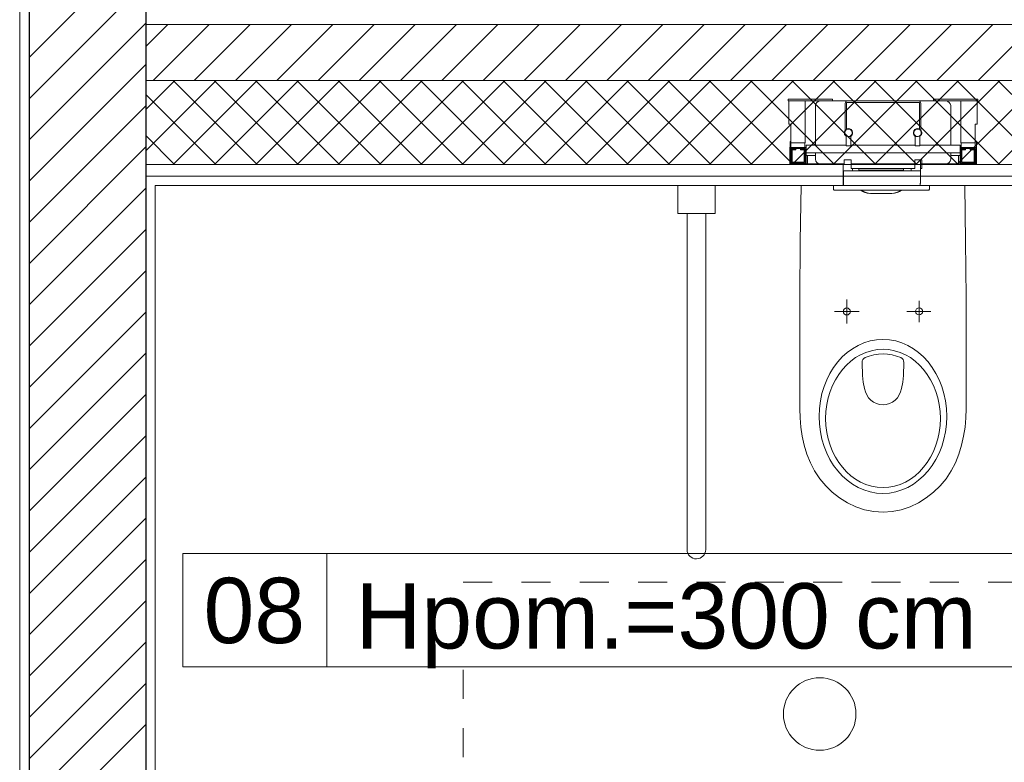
# Model space of a CAD drawing. Header units: metres. Extents: x 10441 to 19716, y -6570 to 1447.
# Tile 20 of 50: x 15759 to 15970, y -4115 to -3956. Entities that reach past the tile are written whole.
import ezdxf
from ezdxf.enums import TextEntityAlignment as Align

# ---------------------------------------------------------------- set-up
doc = ezdxf.new("R2010")
doc.units = ezdxf.units.M
doc.header["$MEASUREMENT"] = 0
doc.linetypes.add('8', pattern=[0.5, 0.25, -0.25])
doc.linetypes.add('CONTINOUS', pattern=[0])
for name, color, linetype, lineweight in [('#elektryczne', 8, 'Continuous', 20), ('A_HACZE', 8, 'Continuous', 5), ('A_OZACZENIE DRZWI', 8, 'Continuous', 13), ('A_OZNACZENIA OKIEN', 8, 'Continuous', 13), ('A_PROJEKTOWANE ŚCIANY MUROWANE NOŚNE', 8, 'Continuous', 30), ('A_SCIANY DZIALOWE', 8, 'Continuous', 15), ('A_SCIANY DZIALOWE GK', 8, 'Continuous', 5), ('A_TABELKI POM.', 8, 'Continuous', 20), ('A_TYNK', 8, 'Continuous', 5), ('A_WYMIARY WEWNETRZNE', 8, 'Continuous', 18), ('A_WYPOSAZENIE', 8, 'Continuous', 5), ('A_WYPOSAŻENIE SANITARNE', 8, 'Continuous', 5)]:
    doc.layers.add(name, color=color, linetype=linetype, lineweight=lineweight)
doc.styles.add('ARIAL', font='arial.ttf')
doc.styles.add('m1_romans', font='romans.shx', dxfattribs={"width": 0.8})

# ---------------------------------------------------------------- blocks, each defined once
blk = doc.blocks.new('A$C20F03394')
at = {"layer": 'A_WYPOSAŻENIE SANITARNE', "lineweight": 0}
for points in [[(0.1755, 0), (0.1769, -0.1196), (0.178, -0.2392), (0.1783, -0.4783), (0.1776, -0.4982), (0.1759, -0.5178), (0.1727, -0.5374), (0.1685, -0.5566), (0.1626, -0.5755), (0.1552, -0.5941), (0.1462, -0.6115), (0.1353, -0.6283), (0.1227, -0.6434), (0.1084, -0.6573), (0.0927, -0.6696), (0.0759, -0.6801), (0.058, -0.6885), (0.0392, -0.6948), (0.0196, -0.6986), (0, -0.7), (-0.0199, -0.6986), (-0.0395, -0.6948), (-0.0584, -0.6885), (-0.0762, -0.6801), (-0.093, -0.6696), (-0.1087, -0.6573), (-0.1227, -0.6434), (-0.1357, -0.6283), (-0.1465, -0.6115), (-0.1556, -0.5941), (-0.1629, -0.5755), (-0.1689, -0.5566), (-0.1731, -0.5374), (-0.1759, -0.5178), (-0.1776, -0.4982), (-0.1783, -0.4783), (-0.178, -0.2392), (-0.1773, -0.1196), (-0.1755, 0)], [(-0.1755, 0), (0.1755, 0)]]:
    blk.add_lwpolyline(points, dxfattribs=at)
at = {"layer": 'A_WYPOSAŻENIE SANITARNE'}
for points in [[(-0.0776, -0.2446), (-0.0776, -0.2955)], [(0.0773, -0.2475), (0.0773, -0.293)], [(-0.1038, -0.2699), (-0.0514, -0.2699)], [(0.051, -0.2699), (0.1024, -0.2699)]]:
    blk.add_lwpolyline(points, dxfattribs=at)
at = {"layer": 'A_WYPOSAŻENIE SANITARNE', "lineweight": 0}
for points in [[(-0.0776, -0.2773), (-0.0748, -0.2769), (-0.0724, -0.2752), (-0.0706, -0.2727), (-0.0699, -0.2699), (-0.0706, -0.2671), (-0.0724, -0.2647), (-0.0748, -0.2629), (-0.0776, -0.2622), (-0.0804, -0.2629), (-0.0829, -0.2647), (-0.0846, -0.2671), (-0.085, -0.2699), (-0.0846, -0.2727), (-0.0829, -0.2752), (-0.0804, -0.2769)], [(-0.0448, -0.379), (-0.0444, -0.3759), (-0.043, -0.3731), (-0.0413, -0.3706), (-0.0385, -0.3689), (-0.0294, -0.3654), (-0.0196, -0.3629), (-0.0098, -0.3612), (0, -0.3608), (0.0098, -0.3612), (0.0196, -0.3629), (0.029, -0.3654), (0.0385, -0.3689), (0.0409, -0.3706), (0.043, -0.3731), (0.0441, -0.3759), (0.0444, -0.379), (0.0437, -0.4073), (0.0427, -0.4213), (0.0399, -0.4353), (0.0378, -0.4423), (0.0346, -0.4486), (0.0308, -0.4549), (0.0259, -0.4601), (0.0203, -0.4643), (0.014, -0.4675), (0.007, -0.4696), (0, -0.4703), (-0.0073, -0.4696), (-0.014, -0.4675), (-0.0206, -0.4643), (-0.0262, -0.4601), (-0.0308, -0.4549), (-0.0346, -0.4486), (-0.0378, -0.4423), (-0.0399, -0.4353), (-0.0427, -0.4213), (-0.0441, -0.4073)]]:
    blk.add_lwpolyline(points, close=True, dxfattribs=at)
blk.add_circle((0.0774, -0.2698), 0.00752, dxfattribs=at)
for centre, major_axis, ratio in [((-0.0002, -0.4948), (0, -0.165), 0.829441), ((0, -0.4991), (0, -0.1481), 0.831158)]:
    blk.add_ellipse(centre, major_axis=major_axis, ratio=ratio, start_param=0, end_param=6.283185, dxfattribs=at)
blk = doc.blocks.new('podkład')
at = {"layer": 'A_HACZE', "color": 8, "linetype": 'Continuous'}
for p, q in [((11603.79, -1694.27), (11578.79, -1719.27)), ((11603.79, -1703.11), (11578.79, -1728.11)), ((11603.79, -1711.95), (11578.79, -1736.95)), ((11608.53, -1712.2), (11603.79, -1716.95)), ((11617.37, -1712.2), (11605.37, -1724.2)), ((11626.21, -1712.2), (11614.21, -1724.2)), ((11635.05, -1712.2), (11623.05, -1724.2)), ((11643.89, -1712.2), (11631.89, -1724.2)), ((11652.73, -1712.2), (11640.73, -1724.2)), ((11661.57, -1712.2), (11649.57, -1724.2)), ((11670.4, -1712.2), (11658.4, -1724.2)), ((11679.24, -1712.2), (11667.24, -1724.2)), ((11688.08, -1712.2), (11676.08, -1724.2)), ((11696.92, -1712.2), (11684.92, -1724.2)), ((11705.76, -1712.2), (11693.76, -1724.2)), ((11714.6, -1712.2), (11702.6, -1724.2)), ((11723.44, -1712.2), (11711.44, -1724.2)), ((11732.28, -1712.2), (11720.28, -1724.2)), ((11741.11, -1712.2), (11729.11, -1724.2)), ((11749.95, -1712.2), (11737.95, -1724.2)), ((11758.79, -1712.2), (11746.79, -1724.2)), ((11767.63, -1712.2), (11755.63, -1724.2)), ((11776.47, -1712.2), (11764.47, -1724.2)), ((11785.31, -1712.2), (11773.31, -1724.2)), ((11794.15, -1712.2), (11782.15, -1724.2)), ((11603.79, -1720.78), (11578.79, -1745.78)), ((11618.87, -1724.2), (11603.79, -1739.28)), ((11610.03, -1724.2), (11603.79, -1730.44)), ((11627.65, -1742.2), (11609.65, -1724.2)), ((11627.7, -1724.2), (11609.7, -1742.2)), ((11636.48, -1742.2), (11618.48, -1724.2)), ((11636.54, -1724.2), (11618.54, -1742.2)), ((11645.32, -1742.2), (11627.32, -1724.2)), ((11645.38, -1724.2), (11627.38, -1742.2)), ((11654.16, -1742.2), (11636.16, -1724.2)), ((11654.22, -1724.2), (11636.22, -1742.2)), ((11663, -1742.2), (11645, -1724.2)), ((11663.06, -1724.2), (11645.06, -1742.2)), ((11671.84, -1742.2), (11653.84, -1724.2)), ((11671.9, -1724.2), (11653.9, -1742.2)), ((11680.68, -1742.2), (11662.68, -1724.2)), ((11680.74, -1724.2), (11662.74, -1742.2)), ((11689.52, -1742.2), (11671.52, -1724.2)), ((11689.58, -1724.2), (11671.58, -1742.2)), ((11698.36, -1742.2), (11680.36, -1724.2)), ((11698.42, -1724.2), (11680.42, -1742.2)), ((11707.2, -1742.2), (11689.2, -1724.2)), ((11707.25, -1724.2), (11689.25, -1742.2)), ((11716.03, -1742.2), (11698.03, -1724.2)), ((11716.09, -1724.2), (11698.09, -1742.2)), ((11724.87, -1742.2), (11706.87, -1724.2)), ((11724.93, -1724.2), (11706.93, -1742.2)), ((11733.71, -1742.2), (11715.71, -1724.2)), ((11733.77, -1724.2), (11715.77, -1742.2)), ((11742.55, -1742.2), (11724.55, -1724.2)), ((11742.61, -1724.2), (11724.61, -1742.2)), ((11751.39, -1742.2), (11733.39, -1724.2)), ((11751.45, -1724.2), (11733.45, -1742.2)), ((11760.23, -1742.2), (11742.23, -1724.2)), ((11760.29, -1724.2), (11742.29, -1742.2)), ((11769.07, -1742.2), (11751.07, -1724.2)), ((11769.13, -1724.2), (11751.13, -1742.2)), ((11777.91, -1742.2), (11759.91, -1724.2)), ((11777.96, -1724.2), (11759.96, -1742.2)), ((11786.75, -1742.2), (11768.75, -1724.2)), ((11786.8, -1724.2), (11768.8, -1742.2)), ((11795.58, -1742.2), (11777.58, -1724.2)), ((11795.64, -1724.2), (11777.64, -1742.2)), ((11804.42, -1742.2), (11786.42, -1724.2)), ((11804.48, -1724.2), (11786.48, -1742.2)), ((11618.81, -1742.2), (11603.79, -1727.18)), ((11603.79, -1729.62), (11578.79, -1754.62)), ((11609.97, -1742.2), (11603.79, -1736.02)), ((11603.79, -1738.46), (11578.79, -1763.46)), ((11603.79, -1747.3), (11578.79, -1772.3)), ((11603.79, -1756.14), (11578.79, -1781.14)), ((11603.79, -1764.98), (11578.79, -1789.98)), ((11603.79, -1773.82), (11578.79, -1798.82)), ((11603.79, -1782.66), (11578.79, -1807.66)), ((11603.79, -1791.49), (11578.79, -1816.49)), ((11603.79, -1800.33), (11578.79, -1825.33)), ((11603.79, -1809.17), (11578.79, -1834.17)), ((11603.79, -1818.01), (11578.79, -1843.01)), ((11603.79, -1826.85), (11578.79, -1851.85)), ((11603.79, -1835.69), (11578.79, -1860.69)), ((11603.79, -1844.53), (11578.79, -1869.53)), ((11603.79, -1853.37), (11578.79, -1878.37)), ((11603.79, -1862.21), (11578.79, -1887.21))]:
    blk.add_line(p, q, dxfattribs=at)
at = {"layer": 'A_PROJEKTOWANE ŚCIANY MUROWANE NOŚNE', "color": 8}
for p, q in [((11578.79, -1575.7), (11578.79, -1983.7)), ((11603.79, -1575.7), (11603.79, -1983.7)), ((11578.79, -1738.7), (11578.79, -1983.7)), ((11603.79, -1738.7), (11603.79, -1983.7))]:
    blk.add_line(p, q, dxfattribs=at)
at = {"layer": 'A_SCIANY DZIALOWE', "color": 8}
for p, q in [((11823.79, -1712.2), (11603.79, -1712.2)), ((11823.79, -1724.2), (11603.79, -1724.2))]:
    blk.add_line(p, q, dxfattribs=at)
at = {"layer": 'A_SCIANY DZIALOWE GK', "color": 8}
for p, q in [((11823.79, -1742.2), (11603.79, -1742.2)), ((11823.79, -1744.7), (11603.79, -1744.7))]:
    blk.add_line(p, q, dxfattribs=at)
at = {"layer": 'A_TYNK', "color": 8, "linetype": 'Continuous'}
blk.add_line((11576.79, -1577.7), (11576.79, -1981.7), dxfattribs=at)
at = {"layer": 'A_TYNK', "color": 8}
for p, q in [((11821.79, -1746.7), (11605.79, -1746.7)), ((11605.79, -1746.7), (11605.79, -1981.7))]:
    blk.add_line(p, q, dxfattribs=at)
at = {"layer": 'A_WYMIARY WEWNETRZNE', "color": 8, "linetype": 'Continuous'}
for p, q in [((11611.75, -1849.8), (11611.75, -1825.58)), ((11611.75, -1825.58), (11808.73, -1825.58)), ((11642.62, -1825.58), (11642.62, -1849.8)), ((11808.73, -1849.8), (11611.75, -1849.8))]:
    blk.add_line(p, q, dxfattribs=at)
at = {"layer": 'A_WYPOSAZENIE', "color": 8, "linetype": '8', "lineweight": 0, "ltscale": 25}
blk.add_lwpolyline([(11821.79, -1981.7), (11671.79, -1981.7), (11671.79, -1831.7), (11821.79, -1831.7)], close=True, dxfattribs=at)
at = {"layer": 'A_WYPOSAZENIE', "color": 8, "linetype": 'CONTINOUS'}
blk.add_circle((11748.23, -1859.94), 7.77, dxfattribs=at)
at = {"layer": 'A_WYPOSAŻENIE SANITARNE', "color": 8, "lineweight": 9}
for p, q in [((11741.49, -1728.2), (11741.49, -1728.6)), ((11750.99, -1728.2), (11741.49, -1728.2)), ((11750.99, -1728.6), (11741.49, -1728.6)), ((11741.64, -1733.6), (11741.64, -1728.6)), ((11746.29, -1728.6), (11745.14, -1728.6)), ((11745.14, -1737.6), (11745.14, -1728.6)), ((11746.29, -1728.6), (11748.29, -1728.6)), ((11747.29, -1729.6), (11747.29, -1738.1)), ((11754.19, -1728.6), (11748.29, -1728.6)), ((11750.99, -1728.2), (11750.99, -1728.6)), ((11753.69, -1734.8), (11753.69, -1729.1)), ((11753.99, -1728.9), (11753.99, -1734.59)), ((11769.59, -1728.9), (11753.99, -1728.9)), ((11754.19, -1728.6), (11769.39, -1728.6)), ((11775.29, -1728.6), (11769.39, -1728.6)), ((11769.59, -1734.59), (11769.59, -1728.9)), ((11769.89, -1729.1), (11769.89, -1734.8)), ((11782.09, -1728.2), (11772.59, -1728.2)), ((11772.59, -1728.2), (11772.59, -1728.6)), ((11782.09, -1728.6), (11772.59, -1728.6)), ((11775.29, -1728.6), (11777.29, -1728.6)), ((11776.29, -1738.1), (11776.29, -1729.6)), ((11778.44, -1728.6), (11777.29, -1728.6)), ((11778.44, -1737.6), (11778.44, -1728.6)), ((11781.94, -1733.6), (11781.94, -1728.6)), ((11782.09, -1728.2), (11782.09, -1728.6)), ((11742.04, -1733.6), (11741.64, -1733.6)), ((11742.04, -1737.6), (11742.04, -1733.6)), ((11781.54, -1737.6), (11781.54, -1733.6)), ((11781.54, -1733.6), (11781.94, -1733.6)), ((11753.72, -1734.8), (11753.69, -1734.8)), ((11753.99, -1734.8), (11753.86, -1734.8)), ((11753.89, -1736.41), (11753.89, -1738.2)), ((11753.99, -1734.71), (11753.99, -1734.8)), ((11754.89, -1738.2), (11754.89, -1736.41)), ((11768.69, -1738.2), (11768.69, -1736.41)), ((11769.59, -1734.8), (11769.59, -1734.71)), ((11769.72, -1734.8), (11769.59, -1734.8)), ((11769.69, -1736.41), (11769.69, -1738.2)), ((11769.89, -1734.8), (11769.86, -1734.8)), ((11741.79, -1738.55), (11742.04, -1738.3)), ((11741.79, -1738.6), (11741.79, -1738.55)), ((11741.89, -1737.3), (11742.04, -1737.3)), ((11741.89, -1738.45), (11741.89, -1737.3)), ((11742.04, -1737.6), (11745.14, -1737.6)), ((11742.04, -1737.6), (11742.04, -1738.6)), ((11742.04, -1738.3), (11742.04, -1738.6)), ((11745.04, -1737.6), (11745.04, -1738.6)), ((11745.29, -1738.1), (11745.29, -1738.6)), ((11745.29, -1738.1), (11753.89, -1738.1)), ((11753.89, -1738.2), (11754.89, -1738.2)), ((11754.89, -1738.1), (11768.69, -1738.1)), ((11769.69, -1738.2), (11768.69, -1738.2)), ((11769.69, -1738.1), (11778.29, -1738.1)), ((11778.29, -1738.1), (11778.29, -1738.6)), ((11781.54, -1737.6), (11778.44, -1737.6)), ((11778.54, -1737.6), (11778.54, -1738.6)), ((11781.54, -1737.34), (11781.81, -1737.34)), ((11781.54, -1737.6), (11781.54, -1738.6)), ((11781.81, -1737.34), (11781.81, -1742.14)), ((11741.79, -1742.1), (11741.79, -1738.6)), ((11741.79, -1738.6), (11745.29, -1738.6)), ((11741.94, -1741.95), (11741.94, -1738.75)), ((11741.94, -1738.75), (11745.14, -1738.75)), ((11742.09, -1741.9), (11742.09, -1738.9)), ((11742.09, -1738.9), (11743.09, -1738.9)), ((11743.09, -1739.1), (11742.29, -1739.1)), ((11742.29, -1739.1), (11742.29, -1741.7)), ((11743.09, -1738.9), (11743.09, -1739.1)), ((11744.09, -1738.9), (11745.09, -1738.9)), ((11744.09, -1739.1), (11744.09, -1738.9)), ((11744.89, -1739.1), (11744.09, -1739.1)), ((11744.89, -1741.7), (11744.89, -1739.1)), ((11745.09, -1738.9), (11745.09, -1741.9)), ((11745.14, -1738.75), (11745.14, -1741.95)), ((11745.29, -1738.6), (11745.29, -1742.1)), ((11745.29, -1739.7), (11778.29, -1739.7)), ((11745.29, -1740.3), (11747.29, -1740.3)), ((11745.59, -1742.1), (11745.59, -1740.3)), ((11747.29, -1739.7), (11747.29, -1741.1)), ((11776.29, -1741.1), (11776.29, -1739.7)), ((11776.29, -1740.3), (11778.29, -1740.3)), ((11777.99, -1740.3), (11777.99, -1742.1)), ((11778.29, -1738.6), (11781.79, -1738.6)), ((11778.29, -1742.1), (11778.29, -1738.6)), ((11778.44, -1741.95), (11778.44, -1738.75)), ((11778.44, -1738.75), (11781.64, -1738.75)), ((11778.49, -1738.9), (11779.49, -1738.9)), ((11778.49, -1741.9), (11778.49, -1738.9)), ((11778.69, -1739.1), (11778.69, -1741.7)), ((11779.49, -1739.1), (11778.69, -1739.1)), ((11779.49, -1738.9), (11779.49, -1739.1)), ((11780.49, -1739.1), (11780.49, -1738.9)), ((11780.49, -1738.9), (11781.49, -1738.9)), ((11781.29, -1739.1), (11780.49, -1739.1)), ((11781.29, -1741.7), (11781.29, -1739.1)), ((11781.49, -1738.9), (11781.49, -1741.9)), ((11781.64, -1738.75), (11781.64, -1741.95)), ((11781.79, -1738.6), (11781.79, -1742.1)), ((11745.29, -1742.1), (11741.79, -1742.1)), ((11745.14, -1741.95), (11741.94, -1741.95)), ((11745.09, -1741.9), (11742.09, -1741.9)), ((11742.29, -1741.7), (11744.89, -1741.7)), ((11745.29, -1742.1), (11745.59, -1742.1)), ((11745.59, -1742.1), (11748.29, -1742.1)), ((11748.29, -1742.1), (11753.49, -1742.1)), ((11753.24, -1746.33), (11753.24, -1742.1)), ((11753.49, -1741.2), (11753.49, -1742.1)), ((11753.49, -1741.2), (11754.99, -1741.2)), ((11754.99, -1742.1), (11754.99, -1741.2)), ((11754.99, -1743.1), (11754.99, -1742.1)), ((11754.99, -1742.1), (11768.59, -1742.1)), ((11768.59, -1742.1), (11768.59, -1741.2)), ((11768.59, -1741.2), (11770.09, -1741.2)), ((11768.59, -1743.1), (11768.59, -1742.1)), ((11769.81, -1741.2), (11769.81, -1746.23)), ((11770.09, -1742.1), (11769.81, -1742.1)), ((11770.09, -1741.2), (11770.09, -1742.1)), ((11770.09, -1742.1), (11775.29, -1742.1)), ((11770.09, -1743.1), (11770.09, -1742.1)), ((11772.31, -1742.14), (11772.31, -1742.1)), ((11781.81, -1742.14), (11772.31, -1742.14)), ((11775.29, -1742.1), (11777.99, -1742.1)), ((11777.99, -1742.1), (11778.29, -1742.1)), ((11781.79, -1742.1), (11778.29, -1742.1)), ((11781.64, -1741.95), (11778.44, -1741.95)), ((11781.49, -1741.9), (11778.49, -1741.9)), ((11778.69, -1741.7), (11781.29, -1741.7)), ((11753.26, -1743.6), (11753.26, -1746.7)), ((11753.3, -1743.6), (11753.26, -1743.6)), ((11753.3, -1743.6), (11753.3, -1746.7)), ((11753.44, -1743.6), (11753.3, -1743.6)), ((11753.44, -1743.6), (11769.45, -1743.6)), ((11754.99, -1743.1), (11768.59, -1743.1)), ((11755.24, -1743.1), (11755.24, -1743.6)), ((11756.61, -1743.4), (11756.61, -1743.1)), ((11756.61, -1743.6), (11756.61, -1743.4)), ((11766.21, -1743.4), (11756.61, -1743.4)), ((11766.21, -1743.4), (11756.61, -1743.4)), ((11766.21, -1743.1), (11766.21, -1743.4)), ((11766.21, -1743.4), (11766.21, -1743.6)), ((11767.81, -1743.6), (11767.81, -1743.1)), ((11769.75, -1743.6), (11769.45, -1743.6)), ((11769.75, -1743.6), (11769.76, -1743.6)), ((11769.81, -1743.1), (11770.09, -1743.1)), ((11751.19, -1746.7), (11751.19, -1747.5)), ((11751.99, -1746.7), (11751.19, -1746.7)), ((11751.99, -1746.7), (11770.89, -1746.7)), ((11753.26, -1746.35), (11753.24, -1746.33)), ((11753.26, -1746.33), (11753.24, -1746.33)), ((11769.81, -1746.23), (11769.76, -1746.28)), ((11769.81, -1746.23), (11769.76, -1746.23)), ((11769.78, -1746.26), (11769.78, -1746.7)), ((11771.69, -1746.7), (11770.89, -1746.7)), ((11771.69, -1746.7), (11771.73, -1746.7)), ((11771.73, -1746.7), (11771.73, -1747.5)), ((11751.39, -1747.7), (11751.99, -1747.7)), ((11751.99, -1747.7), (11770.89, -1747.7)), ((11759.17, -1748.4), (11759.24, -1748.4)), ((11759.24, -1748.4), (11759.27, -1748.4)), ((11759.27, -1748.4), (11763.55, -1748.4)), ((11763.55, -1748.4), (11763.58, -1748.4)), ((11763.58, -1748.4), (11763.65, -1748.4)), ((11770.89, -1747.7), (11771.49, -1747.7)), ((11771.49, -1747.7), (11771.53, -1747.7)), ((11719.79, -1752.7), (11719.79, -1824.71)), ((11723.79, -1752.7), (11723.79, -1824.69))]:
    blk.add_line(p, q, dxfattribs=at)
blk.add_lwpolyline([(11725.79, -1746.7), (11725.79, -1752.7), (11717.79, -1752.7), (11717.79, -1746.7)], close=True, dxfattribs=at)
at = {"layer": 'A_WYPOSAŻENIE SANITARNE', "color": 8, "lineweight": 9, "flags": 128}
blk.add_lwpolyline([(11759.24, -1748.4), (11759.22, -1748.4), (11759.19, -1748.4)], dxfattribs=at)
at = {"layer": 'A_WYPOSAŻENIE SANITARNE', "color": 8, "lineweight": 9}
for centre, radius, start, end in [((11748.29, -1729.6), 1, 90, 180), ((11754.19, -1729.1), 0.5, 90, 180), ((11769.39, -1729.1), 0.5, 0, 90), ((11775.29, -1729.6), 1, 0, 90), ((11754.39, -1735.4), 0.9, 138.1897, 242.734), ((11754.39, -1735.4), 0.8, 131.4096, 120), ((11754.19, -1736.41), 0.3, 135.0482, 180), ((11754.39, -1735.4), 0.9, 297.266, 116.3878), ((11754.59, -1736.41), 0.3, 0, 44.9518), ((11769.19, -1735.4), 0.9, 63.6122, 242.734), ((11769.19, -1735.4), 0.8, 60, 48.5904), ((11768.99, -1736.41), 0.3, 135.0482, 180), ((11769.19, -1735.4), 0.9, 297.266, 41.8103), ((11769.39, -1736.41), 0.3, 0, 44.9518), ((11748.29, -1741.1), 1, 180, 270), ((11775.29, -1741.1), 1, 270, 0), ((11751.39, -1747.5), 0.2, 179.9994, 270.0002), ((11759.17, -1744.4), 4, 235.5885, 266.4717), ((11758.99, -1745.36), 2.99, 231.5531, 258.2894), ((11759.24, -1744.99), 3.41, 232.6053, 270.5429), ((11759.17, -1744.4), 4, 269.3495, 270), ((11763.59, -1745.01), 3.39, 269.443, 307.4873), ((11763.61, -1744.99), 3.41, 269.4775, 307.3533), ((11763.65, -1744.4), 4, 270, 304.4115), ((11771.53, -1747.5), 0.2, 270.0001, 0.0002), ((11721.79, -1824.7), 2, 180.3016, 0.3016)]:
    blk.add_arc(centre, radius, start, end, dxfattribs=at)
at = {"layer": 'A_WYPOSAŻENIE SANITARNE', "color": 8, "xscale": 100, "yscale": 100, "zscale": 100}
blk.add_blockref('A$C20F03394', (11761.79, -1746.7), dxfattribs=at)
at = {"layer": 'A_OZACZENIE DRZWI', "color": 8, "ltscale": 0.1, "style": 'm1_romans', "width": 0.8}
for rotation, p in [(98.4861, (12735.07, -773.13)), (360, (12573.8, -1012.7)), (90, (11565.29, -1150.14)), (90, (11872.29, -1150.14)), (90, (12230.03, -1245.64)), (90, (12385.87, -1249.44)), (90, (11565.29, -1370.89)), (90, (11872.29, -1370.89)), (90, (12230.03, -1370.89)), (90, (12389.3, -1370.89)), (90, (11748.79, -1556.15)), (90, (11986.6, -1556.15)), (90, (12389.3, -1556.15)), (360, (12235.05, -1664.2)), (360, (12235.05, -1880.2)), (90, (11745.78, -2001.94))]:
    blk.add_attdef('SZEROKOSC', text='', height=10, rotation=rotation, dxfattribs=at).set_placement(p, align=Align.BOTTOM_CENTER)
for rotation, p in [(98.4861, (12738.56, -773.47)), (360, (12572.95, -1016.09)), (90, (11568.68, -1150.99)), (90, (11875.68, -1150.99)), (90, (12233.42, -1246.49)), (90, (12389.27, -1250.29)), (90, (11568.68, -1371.74)), (90, (11875.68, -1371.74)), (90, (12233.42, -1371.74)), (90, (12392.69, -1371.74)), (90, (11752.19, -1557)), (90, (11990, -1557)), (90, (12392.69, -1557)), (360, (12234.2, -1667.59)), (360, (12234.2, -1883.59)), (90, (11749.18, -2002.79))]:
    blk.add_attdef('WYSOKOSC', text='', height=10, rotation=rotation, dxfattribs=at).set_placement(p, align=Align.TOP_CENTER)
at = {"layer": 'A_OZNACZENIA OKIEN', "color": 8, "linetype": 'Continuous', "lineweight": 18, "style": 'ARIAL'}
blk.add_text('Hpom.=300 cm', height=14, dxfattribs=at).set_placement((11648.74, -1845.91))
at = {"layer": 'A_OZNACZENIA OKIEN', "color": 8, "ltscale": 0.1, "style": 'm1_romans', "width": 0.8}
for rotation, p in [(278.8676, (13403.28, -587.56)), (278.8676, (13013.44, -645.27)), (278.8676, (12475.3, -724.92)), (278.8676, (12253.72, -757.72)), (0, (14011.09, -903.42)), (278.8676, (11051.11, -935.72)), (278.8676, (10670.26, -992.09)), (0, (14011.09, -1578.09)), (90, (10823, -2081.55)), (90, (11208, -2081.55)), (90, (11974, -2081.55)), (90, (13179.19, -2081.55)), (90, (13543.19, -2081.55))]:
    blk.add_attdef('WYSOKOSC', text='', height=10, rotation=rotation, dxfattribs=at).set_placement(p, align=Align.TOP_CENTER)
for rotation, p in [(278.8676, (13373.71, -593.04)), (278.8676, (12983.87, -650.74)), (278.8676, (12445.73, -730.4)), (278.8676, (12224.15, -763.19)), (0, (14017.48, -900.03)), (278.8676, (11021.54, -941.2)), (278.8676, (10640.69, -997.57)), (0, (14017.48, -1574.7)), (90, (10819.6, -2080.7)), (90, (11204.6, -2080.7)), (90, (11970.6, -2080.7)), (90, (13175.8, -2080.7)), (90, (13539.8, -2080.7))]:
    blk.add_attdef('SZEROKOSC', text='', height=10, rotation=rotation, dxfattribs=at).set_placement(p, align=Align.BOTTOM_CENTER)
at = {"layer": 'A_TABELKI POM.', "color": 8, "linetype": 'Continuous', "lineweight": 18, "style": 'ARIAL'}
blk.add_text('08', height=14, dxfattribs=at).set_placement((11616.19, -1844.75))

msp = doc.modelspace()

# ---------------------------------------------------------------- block references
at = {"layer": '#elektryczne', "color": 8, "linetype": 'Continuous', "lineweight": 18}
msp.add_blockref('podkład', (4182.37, -2244.78), dxfattribs=at)

doc.saveas('drawing.dxf')
